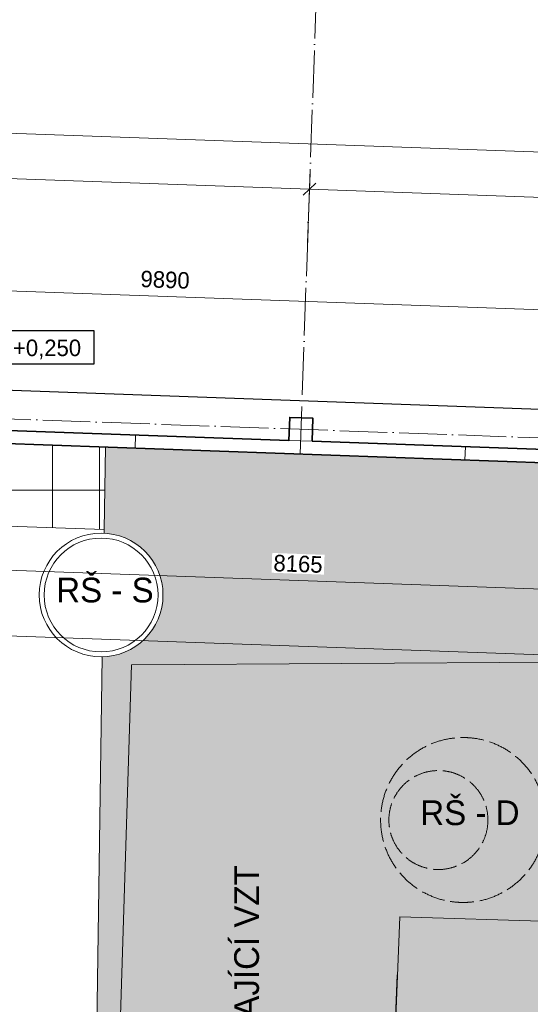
# Model space of a CAD drawing. Header units: millimetres. Extents: x -291499 to 405099, y -171163 to 417446.
# Tile 47 of 256: x -72586 to -69492, y 48322 to 54292. Entities that reach past the tile are written whole.
import ezdxf
from ezdxf import colors
from ezdxf.entities.mleader import LeaderData, LeaderLine
from ezdxf.enums import TextEntityAlignment as Align
from ezdxf.math import Vec2, Vec3

# ---------------------------------------------------------------- set-up
doc = ezdxf.new("R2010")
doc.units = ezdxf.units.MM
doc.header["$LTSCALE"] = 12
doc.header["$PDMODE"] = 35
doc.header["$PDSIZE"] = -4
doc.linetypes.add('ACAD_ISO02W100', pattern=[15, 12, -3])
doc.linetypes.add('ACAD_ISO04W100', pattern=[30, 24, -3, 0, -3])
for name, color, linetype, lineweight in [('BP_tlusta', 92, 'Continuous', 15), ('ISa_destova_kanalizace', 6, 'KANALIZACE_DESTOVA_PODZ', 0), ('ISa_splaskova_kanalizace', 6, 'KANALIZACE_SPLASKOVA_PODZ', 0), ('koty', 6, 'Continuous', 9), ('srafy', 6, 'Continuous', 9), ('tenka', 6, 'Continuous', 9), ('text', 6, 'Continuous', 9), ('tlusta', 7, 'Continuous', 15), ('velmi_tlusta', 4, 'Continuous', 35)]:
    doc.layers.add(name, color=color, linetype=linetype, lineweight=lineweight)
doc.layers.add('netisk', color=30, linetype='Continuous', plot=False)
doc.layers.add('vyskove koty', color=6, linetype='Continuous')
doc.styles.add('laplan', font='txt', dxfattribs={"height": 2})
doc.styles.add('laplan N', font='txt')
doc.styles.add('pivovarska', font='txt')
doc.linetypes.add('KANALIZACE_DESTOVA_PODZ', pattern='A,35,-15,[102,CADKON.SHX,S=5,R=0,X=0,Y=5],-5,[106,CADKON.SHX,S=5,R=0,X=10,Y=0],30,-15', length=100)
doc.linetypes.add('KANALIZACE_SPLASKOVA_PODZ', pattern='A,35,-15,[102,CADKON.SHX,S=5,R=0,X=0,Y=5],-5,[102,CADKON.SHX,S=5,R=0,X=20,Y=5],30,-15', length=100)
doc.dimstyles.new('laplan', dxfattribs={"dimscale": 0, "dimtxt": 2, "dimasz": 1.5, "dimexe": 2, "dimexo": 0, "dimgap": 1, "dimtad": 1, "dimdec": 0, "dimrnd": 5, "dimzin": 1, "dimtxsty": 'laplan', "dimblk": 'OBLIQUE', "dimcen": 2, "dimclrd": 256, "dimclre": 256, "dimclrt": 256, "dimadec": 0, "dimazin": 0, "dimtfac": 1, "dimtdec": 0, "dimtmove": 1, "dimatfit": 2, "dimfxl": 6.5, "dimfxlon": 1, "dimtfill": 1, "dimlwd": 13, "dimlwe": -1, "dimarcsym": 0})

# ---------------------------------------------------------------- blocks, each defined once
blk = doc.blocks.new('_OBLIQUE')
at = {"color": 0, "linetype": 'ByBlock'}
blk.add_line((-0.5, -0.5), (0.5, 0.5), dxfattribs=at)
blk = doc.blocks.new('*D1235')
at = {"layer": 'Defpoints', "color": 0, "transparency": 16777216}
for p in [(-70830.20789903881, 53263.62917243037), (-74879.66943985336, 51950.5989422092), (-70882.2197265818, 51807.78511281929)]:
    blk.add_point(p, dxfattribs=at)
at = {"layer": 'koty', "transparency": 16777216}
for p, q in [((-74839.26123594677, 53081.65021258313), (-74824.08726657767, 53506.37924461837)), ((-70841.811522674, 52938.83638322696), (-70826.6375533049, 53363.56541526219))]:
    blk.add_line(p, q, dxfattribs=at)
at = {"layer": 'koty', "lineweight": 13, "transparency": 16777216}
blk.add_line((-74827.65761231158, 53406.44300178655), (-70830.20789903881, 53263.62917243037), dxfattribs=at)
at = {"layer": 'koty', "lineweight": 13, "transparency": 16777216, "xscale": 75, "yscale": 75, "zscale": 75}
for p, rotation in [((-74827.65761231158, 53406.44300178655), 177.9539077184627), ((-70830.20789903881, 53263.62917243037), 357.9539077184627)]:
    blk.add_blockref('_OBLIQUE', p, dxfattribs=dict(at, rotation=rotation))
at = {"layer": 'koty', "transparency": 16777216, "insert": (-72825.32670648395, 53435.97169236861), "char_height": 100, "attachment_point": 5, "rotation": 357.95390771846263, "style": 'laplan', "bg_fill": 3, "box_fill_scale": 1.1, "bg_fill_color": 256, "bg_fill_true_color": 13158600, "bg_fill_transparency": 0}
blk.add_mtext('4000', dxfattribs=at)
blk = doc.blocks.new('*D1238')
at = {"layer": 'Defpoints', "color": 0, "transparency": 16777216}
for p in [(-67132.56691426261, 53131.52638024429), (-70882.2197265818, 51807.78511281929), (-67184.57874180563, 51675.68232063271)]:
    blk.add_point(p, dxfattribs=at)
at = {"layer": 'koty', "transparency": 16777216}
for p, q in [((-70841.81152267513, 52938.83638319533), (-70826.63755330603, 53363.56541523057)), ((-67144.17053789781, 52806.73359104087), (-67128.99656852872, 53231.46262307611))]:
    blk.add_line(p, q, dxfattribs=at)
at = {"layer": 'koty', "lineweight": 13, "transparency": 16777216}
blk.add_line((-70830.20789903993, 53263.62917239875), (-67132.56691426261, 53131.52638024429), dxfattribs=at)
at = {"layer": 'koty', "lineweight": 13, "transparency": 16777216, "xscale": 75, "yscale": 75, "zscale": 75}
for p, rotation in [((-70830.20789903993, 53263.62917239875), 177.9539077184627), ((-67132.56691426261, 53131.52638024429), 357.9539077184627)]:
    blk.add_blockref('_OBLIQUE', p, dxfattribs=dict(at, rotation=rotation))
at = {"layer": 'koty', "transparency": 16777216, "insert": (-68977.78135746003, 53298.51338158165), "char_height": 100, "attachment_point": 5, "rotation": 357.95390771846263, "style": 'laplan', "bg_fill": 3, "box_fill_scale": 1.1, "bg_fill_color": 256, "bg_fill_true_color": 13158600, "bg_fill_transparency": 0}
blk.add_mtext('3700', dxfattribs=at)
blk = doc.blocks.new('*D1244')
at = {"layer": 'Defpoints', "color": 0, "transparency": 16777216}
for p in [(-93860.21549608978, 54086.40464472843), (-66732.30354459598, 53391.82236021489), (-66742.10131623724, 53117.57651438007)]:
    blk.add_point(p, dxfattribs=at)
at = {"layer": 'koty', "transparency": 16777216}
for p, q in [((-93860.21549608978, 54086.40464472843), (-93846.84737871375, 54460.58673339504)), ((-66742.10131623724, 53117.57651438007), (-66728.73319886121, 53491.75860304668))]:
    blk.add_line(p, q, dxfattribs=at)
at = {"layer": 'koty', "lineweight": 13, "transparency": 16777216}
blk.add_line((-93850.41772444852, 54360.65049056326), (-66732.30354459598, 53391.82236021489), dxfattribs=at)
at = {"layer": 'koty', "lineweight": 13, "transparency": 16777216, "xscale": 75, "yscale": 75, "zscale": 75}
for p, rotation in [((-93850.41772444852, 54360.65049056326), 177.9539077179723), ((-66732.30354459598, 53391.82236021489), 357.9539077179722)]:
    blk.add_blockref('_OBLIQUE', p, dxfattribs=dict(at, rotation=rotation))
at = {"layer": 'koty', "transparency": 16777216, "insert": (-80287.75458533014, 53977.17203064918), "char_height": 100, "attachment_point": 5, "rotation": 357.9539077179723, "style": 'laplan', "bg_fill": 3, "box_fill_scale": 1.1, "bg_fill_color": 256, "bg_fill_true_color": 13158600, "bg_fill_transparency": 0}
blk.add_mtext('27135', dxfattribs=at)
blk = doc.blocks.new('*D1255')
at = {"layer": 'Defpoints', "color": 0, "transparency": 16777216}
for p in [(-75169.4682929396, 51810.85666748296), (-66796.61238580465, 51511.726046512), (-66796.61238580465, 51511.726046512), (-67077.21439672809, 51358.50845939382), (-66796.61238580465, 48321.72604651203)]:
    blk.add_point(p, dxfattribs=at)
at = {"layer": 'koty', "lineweight": 13, "transparency": 16777216}
blk.add_arc((-66796.61238580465, 51511.726046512), 319.707862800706, 177.9539077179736, 269.9999999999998, dxfattribs=at)
at = {"layer": 'koty', "lineweight": 13, "transparency": 16777216, "xscale": 75, "yscale": 75, "zscale": 75}
for p, rotation in [((-67116.11641192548, 51523.14072255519), 87.95390771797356), ((-66796.61238580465, 51192.0181837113), 359.9999999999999)]:
    blk.add_blockref('_OBLIQUE', p, dxfattribs=dict(at, rotation=rotation))
at = {"layer": 'koty', "transparency": 16777216, "insert": (-66953.94735192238, 51359.91169011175), "char_height": 100, "attachment_point": 5, "rotation": 313.9769538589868, "style": 'laplan', "bg_fill": 3, "box_fill_scale": 1.1, "bg_fill_color": 256, "bg_fill_true_color": 13158600, "bg_fill_transparency": 0}
blk.add_mtext('92°', dxfattribs=at)
blk = doc.blocks.new('*D1306')
at = {"layer": 'Defpoints', "color": 0, "transparency": 16777216}
for p in [(-66766.41595519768, 52436.99433991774), (-76681.02105283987, 51944.90979545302), (-66796.61238580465, 51591.77708478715)]:
    blk.add_point(p, dxfattribs=at)
at = {"layer": 'koty', "transparency": 16777216}
for p, q in [((-76662.42824587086, 52465.33426137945), (-76647.25427649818, 52890.06329341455)), ((-66778.0195788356, 52112.20155071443), (-66762.84560946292, 52536.93058274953))]:
    blk.add_line(p, q, dxfattribs=at)
at = {"layer": 'koty', "lineweight": 13, "transparency": 16777216}
blk.add_line((-76650.82462223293, 52790.12705058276), (-66766.41595519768, 52436.99433991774), dxfattribs=at)
at = {"layer": 'koty', "lineweight": 13, "transparency": 16777216, "xscale": 75, "yscale": 75, "zscale": 75}
for p, rotation in [((-76650.82462223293, 52790.12705058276), 177.9539077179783), ((-66766.41595519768, 52436.99433991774), 357.9539077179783)]:
    blk.add_blockref('_OBLIQUE', p, dxfattribs=dict(at, rotation=rotation))
at = {"layer": 'koty', "transparency": 16777216, "insert": (-71705.01168927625, 52714.56768354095), "char_height": 100, "attachment_point": 5, "rotation": 357.95390771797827, "style": 'laplan', "bg_fill": 3, "box_fill_scale": 1.1, "bg_fill_color": 256, "bg_fill_true_color": 13158600, "bg_fill_transparency": 0}
blk.add_mtext('9890', dxfattribs=at)
blk = doc.blocks.new('*D1311')
at = {"layer": 'Defpoints', "color": 0, "transparency": 16777216}
for p in [(-74954.9803284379, 51803.19381997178), (-66796.61238580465, 51511.72604651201), (-66823.99335364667, 50745.31538084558)]:
    blk.add_point(p, dxfattribs=at)
at = {"layer": 'koty', "transparency": 16777216}
for p, q in [((-74970.75767264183, 51361.57594351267), (-74985.93164201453, 50936.84691147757)), ((-66812.38973000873, 51070.10817004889), (-66827.56369938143, 50645.37913801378))]:
    blk.add_line(p, q, dxfattribs=at)
at = {"layer": 'koty', "lineweight": 13, "transparency": 16777216}
blk.add_line((-74982.36129627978, 51036.78315430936), (-66823.99335364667, 50745.31538084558), dxfattribs=at)
at = {"layer": 'koty', "lineweight": 13, "transparency": 16777216, "xscale": 75, "yscale": 75, "zscale": 75}
for p, rotation in [((-74982.36129627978, 51036.78315430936), 177.9539077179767), ((-66823.99335364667, 50745.31538084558), 357.9539077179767)]:
    blk.add_blockref('_OBLIQUE', p, dxfattribs=dict(at, rotation=rotation))
at = {"layer": 'koty', "transparency": 16777216, "insert": (-70899.56872552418, 50992.05625586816), "char_height": 100, "attachment_point": 5, "rotation": 357.95390771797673, "style": 'laplan', "bg_fill": 3, "box_fill_scale": 1.1, "bg_fill_color": 256, "bg_fill_true_color": 13158600, "bg_fill_transparency": 0}
blk.add_mtext('8165', dxfattribs=at)
blk = doc.blocks.new('*D1312')
at = {"layer": 'Defpoints', "color": 0, "transparency": 16777216}
for p in [(-91204.09412891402, 52244.67578070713), (-66801.57334754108, 51372.86557931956), (-66838.16591551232, 50348.61638042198)]:
    blk.add_point(p, dxfattribs=at)
at = {"layer": 'koty', "transparency": 16777216}
for p, q in [((-91229.0830732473, 51545.21937101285), (-91244.25704262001, 51120.49033897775)), ((-66826.56229187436, 50673.40916962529), (-66841.73626124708, 50248.68013759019))]:
    blk.add_line(p, q, dxfattribs=at)
at = {"layer": 'koty', "lineweight": 13, "transparency": 16777216}
blk.add_line((-91240.68669688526, 51220.42658180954), (-66838.16591551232, 50348.61638042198), dxfattribs=at)
at = {"layer": 'koty', "lineweight": 13, "transparency": 16777216, "xscale": 75, "yscale": 75, "zscale": 75}
for p, rotation in [((-91240.68669688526, 51220.42658180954), 177.9539077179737), ((-66838.16591551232, 50348.61638042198), 357.9539077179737)]:
    blk.add_blockref('_OBLIQUE', p, dxfattribs=dict(at, rotation=rotation))
at = {"layer": 'koty', "transparency": 16777216, "insert": (-79035.8202570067, 50885.45708637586), "char_height": 100, "attachment_point": 5, "rotation": 357.9539077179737, "style": 'laplan', "bg_fill": 3, "box_fill_scale": 1.1, "bg_fill_color": 256, "bg_fill_true_color": 13158600, "bg_fill_transparency": 0}
blk.add_mtext('24420', dxfattribs=at)
blk = doc.blocks.new('*U682')
at = {"layer": 'vyskove koty', "linetype": 'ByBlock', "transparency": 16777216}
blk.add_line((-10.7, -7), (-5.700000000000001, -2), dxfattribs=at)
blk.add_lwpolyline([(-5.7, -2), (5.700000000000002, -2), (5.7, 2.000000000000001), (-5.7, 2)], close=True, dxfattribs=at)
at = {"layer": 'vyskove koty', "linetype": 'ByBlock', "ltscale": 200, "transparency": 16777216, "const_width": 0.5}
blk.add_lwpolyline([(-10.7, -7.25, -1), (-10.7, -6.75, -1)], format="xyb", close=True, dxfattribs=at)
at = {"layer": 'vyskove koty', "linetype": 'ByBlock', "transparency": 16777216, "style": 'pivovarska'}
for tag, p in [('VYSKA', (0, -0.2410026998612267)), ('VYSKA_POPIS1', (0, -4.041002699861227)), ('VYSKA_POPIS2', (0.2000000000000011, -7.541002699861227)), ('VYSKA_POPIS3', (0.2000000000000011, -11.04100269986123))]:
    blk.add_attdef(tag, text='', height=2, dxfattribs=at).set_placement(p, align=Align.MIDDLE)
blk = doc.blocks.new('_Dot')
at = {"color": 0, "linetype": 'ByBlock', "lineweight": -2}
blk.add_line((-0.5, 0), (-1, 0), dxfattribs=at)
at = {"color": 0, "linetype": 'ByBlock', "const_width": 0.5}
blk.add_lwpolyline([(-0.25, 0, 1), (0.25, 0, 1)], format="xyb", close=True, dxfattribs=at)

msp = doc.modelspace()

# ---------------------------------------------------------------- hatches: boundary and pattern name
at = {"layer": 'koty'}
h = msp.add_hatch(dxfattribs=at)
h.set_pattern_fill('GRAVEL', color=251, scale=10, angle=45)
h.set_pattern_definition([(273.0127875, (32275.54212332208, 12068.8045993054), (179.6051222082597, -3053.28708117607), [34.172144, -3383.0483639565]), (229.969741, (32277.33817454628, 12034.67962604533), (1975.656335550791, 2334.866600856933), [58.64047199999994, -5805.404889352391]), (177.5104471, (32239.62109883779, 11989.77834543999), (3771.707570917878, -179.6051209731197), [41.348152, -4093.47227941]), (312.2736889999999, (32214.4763816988, 11874.8310670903), (-3412.497325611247, 3771.707571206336), [53.400452, -5286.6437425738]), (337.83365418, (32250.39740618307, 11835.31794015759), (-3053.287081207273, 1257.235856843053), [52.36337, -5183.980774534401]), (42.27368899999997, (32298.89078923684, 11815.56137669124), (-3771.707571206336, -3412.497325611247), [53.400452, -5286.6437425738]), (82.69424047, (32338.40391616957, 11851.48240117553), (-538.8153670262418, -4130.917815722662), [70.61936599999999, -6991.311531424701]), (117.25532837, (32347.38417229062, 11921.52839891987), (-2694.076835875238, 5208.548550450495), [66.671952, -6600.5256601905]), (166.42956562, (32316.85130147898, 11980.79808931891), (-3771.707570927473, 898.0256117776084), [53.58129999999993, -5304.554569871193]), (220.2363583, (32264.7658159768, 11993.37044788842), (2155.261469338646, 1796.051223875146), [61.171328, -2997.393695]), (267.3974378, (32218.06848414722, 11953.85732095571), (-179.6051222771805, -4130.91781569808), [79.10779199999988, -7831.677251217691]), (183.81407483, (32394.0815041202, 12050.84408706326), (-2334.866591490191, -179.6051222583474), [27.000454, -2673.0565824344]), (216.4692344, (32367.14073575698, 12049.04803583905), (2694.076835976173, 1975.656347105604), [51.36819799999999, -5085.463899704]), (270, (32325.83155760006, 12018.51516502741), (179.6051224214, -179.6051224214), [35.920934, -323.2893108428]), (248.19859051, (32291.70658433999, 12027.49542114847), (538.8153673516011, 1257.235856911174), [19.34413199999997, -1915.062236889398]), (336.80140949, (32284.52237944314, 12009.53490890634), (-718.4204897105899, 359.2102447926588), [27.356562, -1340.475299]), (75.96375653, (32309.66709658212, 11998.75860156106), (179.6051224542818, 898.0256121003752), [44.431966, -1436.629815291]), (206.56505118, (32320.44340392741, 12041.86383094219), (538.8153672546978, 179.6051224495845), [32.128714, -771.0898116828]), (61.38954033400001, (32180.35140843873, 11905.36393790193), (1257.235856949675, 2334.866591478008), [45.00880000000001, -4455.882667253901]), (115.34617594, (32201.90402312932, 11944.87706483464), (1257.235856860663, -2694.076836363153), [37.75989399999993, -3738.221567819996]), (338.19859051, (32284.52237944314, 12077.78485542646), (-1257.235856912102, 538.8153673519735), [38.68800999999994, -1895.718358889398]), (28.61045967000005, (32320.44340392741, 12063.41644563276), (-2334.866591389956, -1257.235857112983), [45.00880000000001, -4455.882667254]), (24.44395478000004, (32291.70658433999, 11794.00876200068), (-1257.235856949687, -538.8153672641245), [43.40351999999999, -2126.7734313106]), (339.7751406, (32331.21971127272, 11811.96927424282), (-2873.681959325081, 1077.630732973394), [36.36721199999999, -3600.359338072]), (111.80140949, (32465.92355308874, 11899.97578422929), (-538.8153673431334, 1257.235856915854), [38.68801000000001, -1895.7183588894]), (62.35402464, (32451.55514329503, 11935.89680871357), (-1616.446101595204, -3053.287081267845), [42.57827400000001, -4215.237598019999]), (114.44395478, (32377.91704310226, 11811.96927424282), (538.8153672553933, -1257.235856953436), [21.70175999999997, -2148.475191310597]), (146.309932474, (32455.14724574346, 11889.19947688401), (-898.0256121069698, 538.8153672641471), [12.95146, -1282.1994964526]), (210.963756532, (32444.37093839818, 11896.38368178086), (718.4204896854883, 359.2102448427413), [52.36336999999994, -994.905458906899]), (231.00900596, (32399.46965779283, 11869.44291341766), (1616.446101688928, 1975.656346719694), [48.5267, -4804.1364863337]), (348.69006753, (32325.83155760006, 11982.59414054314), (-538.8153672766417, 179.6051223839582), [36.632388, -879.177635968]), (38.15722658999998, (32361.75258208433, 11975.40993564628), (3412.497325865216, 2694.076836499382), [63.955676, -6331.600906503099]), (105.9453959, (32412.04201636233, 12014.92306257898), (538.8153672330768, -1975.656346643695), [26.150824, -2588.939231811]), (135, (32404.85781146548, 12040.06777971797), (-359.2102448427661, 0), [15.24, -238.76]), (165.25643716, (32390.48940167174, 11871.23896464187), (1975.656346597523, -538.8153674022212), [35.28669599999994, -3493.394077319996]), (93.01278749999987, (32356.3644284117, 11880.21922076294), (-179.6051221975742, 3053.287081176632), [68.34428799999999, -3348.876219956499]), (45, (32352.77232596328, 11948.46916728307), (0, 359.2102448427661), [66.04, -187.96]), (10.30484649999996, (32399.46965779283, 11995.16649911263), (3053.287080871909, 538.8153689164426), [40.160956, -3975.931672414]), (299.0546040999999, (32438.98278472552, 12002.35070400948), (538.8153672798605, -898.0256120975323), [36.98290799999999, -1812.1650038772]), (252.64597536, (32456.94329696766, 11970.02178197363), (-1616.446102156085, -5208.548550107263), [60.21451, -5961.2464422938]), (220.42607874, (32438.98278472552, 11912.5481427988), (-2514.471713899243, -2155.261469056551), [63.70294599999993, -6306.584645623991])])
h.paths.add_polyline_path([(-71873.63907468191, 40048.5767066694), (-72220.12139746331, 40451.62757198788), (-72193.19398989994, 41310.85666748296), (-72222.48853573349, 41310.85666748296), (-72304.97421110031, 35813.00708721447), (-70282.64881692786, 35714.01213782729), (-69872.02838452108, 48245.01498966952), (-66796.61238580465, 48321.72604651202), (-66796.61238580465, 48745.9593714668), (-70282.64881692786, 48852.05613231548), (-70791.7656993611, 35996.85485040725), (-72043.34470214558, 36003.92591830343)])
edge = h.paths.add_edge_path()
edge.add_line((-69440.29208680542, 51205.91957841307), (-69426.01070386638, 51605.66454974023))
edge.add_line((-69426.01070386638, 51605.66454974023), (-72066.6174484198, 51700.00348785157))
edge.add_line((-72066.6174484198, 51700.00348785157), (-72074.4461108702, 51178.20611666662))
edge.add_arc((-72092.82379196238, 50803.65670625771), 374.9999999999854, -88.91009014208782, 87.1909719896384, ccw=False)
edge.add_line((-72085.69077882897, 50428.72455223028), (-72222.48853573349, 41310.85666748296))
edge.add_line((-72222.48853573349, 41310.85666748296), (-72193.19398989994, 41310.85666748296))
edge.add_line((-72193.19398989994, 41310.85666748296), (-71908.99441360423, 50379.40677971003))
edge.add_line((-71908.99441360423, 50379.40677971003), (-66796.61238580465, 50415.0579794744))
edge.add_line((-66796.61238580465, 50415.0579794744), (-66796.61238580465, 51511.72604651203))
edge.add_line((-66796.61238580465, 51511.72604651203), (-68426.64827554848, 51569.96109239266))
edge.add_line((-68426.64827554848, 51569.96109239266), (-68440.92965848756, 51170.2161210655))
edge.add_line((-68440.92965848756, 51170.2161210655), (-69440.29208680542, 51205.91957841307))
at = {"layer": 'koty', "transparency": 33554534}
h = msp.add_hatch(color=252, dxfattribs=at)
h.dxf.hatch_style = 1
h.paths.add_polyline_path([(-71908.99441360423, 50379.40677971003), (-72220.12139746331, 40451.62757198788), (-71873.63907468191, 40048.5767066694), (-72043.34470214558, 36003.92591830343), (-70791.7656993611, 35996.85485040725), (-70282.64881692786, 48852.05613231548), (-66796.61238580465, 48745.9593714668), (-66796.61238580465, 50415.0579794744)])

# ---------------------------------------------------------------- linework, layer by layer
at = {"layer": 'BP_tlusta'}
for p, q in [((-72066.6174484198, 51700.00348785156), (-72074.11984372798, 51199.95253097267)), ((-72074.11984372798, 51199.95253097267), (-74107.94917258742, 51272.61359630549))]:
    msp.add_line(p, q, dxfattribs=at)
at = {"layer": 'ISa_destova_kanalizace', "linetype": 'ACAD_ISO02W100'}
for centre, radius in [((-69899.25976289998, 49439.23194666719), 500), ((-70049.26680966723, 49438.92506229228), 300)]:
    msp.add_circle(centre, radius, dxfattribs=at)
at = {"layer": 'ISa_splaskova_kanalizace', "linetype": 'Continuous', "ltscale": 0.002}
for radius in [375, 345]:
    msp.add_circle((-72092.82379196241, 50803.65670625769), radius, dxfattribs=at)
at = {"layer": 'koty'}
for p, q in [((-71884.08139691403, 51773.5332001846), (-71886.93767350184, 51693.58420591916)), ((-69885.35654027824, 51702.12628548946), (-69888.21281686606, 51622.17729122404))]:
    msp.add_line(p, q, dxfattribs=at)
at = {"layer": 'netisk'}
msp.add_lwpolyline([(-93919.4682929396, 58047.88125942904), (-93919.4682929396, 52157.90753815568), (-92720.83515075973, 52178.39004157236), (-91525.28174738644, 52198.81991774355), (-91534.28553918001, 52725.72051331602), (-66796.61238580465, 51835.21580764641), (-66796.61238580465, 56745.06267374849), (-91169.4682929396, 57615.81306085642), (-91169.4682929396, 57827.88125942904), (-93919.4682929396, 57827.88125942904)], close=True, dxfattribs=at)
msp.add_lwpolyline([(-72206.54305209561, 40884.90022852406), (-72359.45209011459, 36005.71183577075), (-70791.7656993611, 35996.85485040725), (-70296.59938583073, 48499.80426750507)], dxfattribs=at)
at = {"layer": 'tenka'}
msp.add_line((-72085.69077882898, 50428.72455223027), (-72184.8303491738, 43820.85666748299), dxfattribs=at)
at = {"layer": 'tenka', "color": 251}
for p, q in [((-66796.61238580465, 50415.0579794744), (-71908.99441360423, 50379.40677971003)), ((-70282.64881692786, 48852.05613231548), (-66796.61238580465, 48745.9593714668))]:
    msp.add_line(p, q, dxfattribs=at)
msp.add_lwpolyline([(-71908.99441360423, 50379.40677971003), (-72220.12139746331, 40451.62757198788), (-71873.63907468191, 40048.5767066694), (-72043.34470214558, 36003.92591830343), (-70791.7656993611, 35996.85485040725), (-70282.64881692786, 48852.05613231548)], dxfattribs=at)
at = {"layer": 'tlusta', "linetype": 'ACAD_ISO04W100'}
for p, q in [((-70887.57524518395, 51657.8807485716), (-70689.06402233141, 57214.33585001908)), ((-90799.51292295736, 52519.35501775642), (-67114.62337182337, 51673.18307861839))]:
    msp.add_line(p, q, dxfattribs=at)
at = {"layer": 'tlusta'}
msp.add_line((-70954.67433857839, 51740.32898485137), (-70814.76359861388, 51735.3305008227), dxfattribs=at)
msp.add_lwpolyline([(-66796.61238580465, 51835.21580764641), (-76672.33499030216, 52188.03819799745)], dxfattribs=at)
at = {"layer": 'velmi_tlusta'}
for points in [[(-70814.76359861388, 51735.3305008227), (-70809.76511458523, 51875.2412407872), (-70949.67585454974, 51880.23972481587), (-70954.67433857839, 51740.32898485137)], [(-70954.67433857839, 51740.32898485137), (-74812.21331188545, 51878.14433021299)], [(-67257.0333538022, 51608.22619266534), (-70814.76359861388, 51735.3305008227)]]:
    msp.add_lwpolyline(points, dxfattribs=at)

# ---------------------------------------------------------------- texts
at = {"layer": 'text', "insert": (-70159.15426906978, 49558.21251823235), "char_height": 150, "attachment_point": 1, "style": 'laplan N'}
msp.add_mtext_dynamic_manual_height_columns('RŠ - D', width=1145.343321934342, gutter_width=500, heights=[0], dxfattribs=at)
at = {"layer": 'text', "insert": (-71286.33030957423, 47716.64039053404), "char_height": 150, "attachment_point": 1, "rotation": 90, "style": 'laplan N'}
msp.add_mtext_dynamic_manual_height_columns('STÁVAJÍCÍ VZT', width=5545.815433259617, gutter_width=500, heights=[0], dxfattribs=at)

# ---------------------------------------------------------------- next in the draw order: dimensions: what is measured, and where the dimension line sits
at = {"layer": 'koty'}
dim = msp.add_linear_dim(base=(-70830.20789903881, 53263.62917243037), p1=(-74879.66943985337, 51950.59894220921), p2=(-70882.2197265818, 51807.78511281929), angle=357.9539077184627, dimstyle='laplan', dxfattribs=at)
dim.commit()
dim.dimension.update_dxf_attribs({"geometry": '*D1235', "text_midpoint": (-72825.32670648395, 53435.97169236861)})

# ---------------------------------------------------------------- next in the draw order: dimensions: what is measured, and where the dimension line sits
dim = msp.add_linear_dim(base=(-67132.56691426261, 53131.52638024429), p1=(-70882.2197265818, 51807.78511281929), p2=(-67184.57874180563, 51675.68232063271), angle=357.9539077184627, dimstyle='laplan', dxfattribs=at)
dim.commit()
dim.dimension.update_dxf_attribs({"geometry": '*D1238', "text_midpoint": (-68977.78135746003, 53298.51338158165)})

# ---------------------------------------------------------------- next in the draw order: dimensions: what is measured, and where the dimension line sits
dim = msp.add_aligned_dim(p1=(-93860.21549608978, 54086.40464472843), p2=(-66742.10131623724, 53117.57651438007), distance=274.42080877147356, dimstyle='laplan', dxfattribs=at)
dim.commit()
dim.dimension.update_dxf_attribs({"geometry": '*D1244', "text_midpoint": (-80287.75458533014, 53977.17203064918)})
dim = msp.add_angular_dim_2l(base=(-67077.21439672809, 51358.50845939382), line1=((-66796.61238580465, 51511.72604651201), (-66796.61238580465, 48321.72604651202)), line2=((-66796.61238580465, 51511.72604651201), (-75169.4682929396, 51810.85666748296)), dimstyle='laplan', override={"dimscale": 0}, dxfattribs=at)
dim.commit()
dim.dimension.update_dxf_attribs({"geometry": '*D1255', "text_midpoint": (-66953.94735192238, 51359.91169011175)})

# ---------------------------------------------------------------- next in the draw order: hatches: boundary and pattern name
at = {"layer": 'srafy', "transparency": 33554610}
h = msp.add_hatch(dxfattribs=at)
h.set_pattern_fill('ANSI37', color=92, scale=90, angle=45)
h.set_pattern_definition([(90, (-100677.6261370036, 49724.91997195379), (-285.7500000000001, 0), []), (180, (-100677.6261370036, 49724.91997195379), (-5.684341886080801e-14, -285.75), [])])
h.paths.add_polyline_path([(-73837.47200279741, 42291.58125889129), (-73837.47200279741, 43241.58125889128), (-73537.47200279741, 43241.58125889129), (-73537.47200279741, 42291.58125889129)])
h.paths.add_polyline_path([(-74162.47200279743, 42391.58125889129), (-74162.4720027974, 42491.58125889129), (-73837.4720027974, 42491.58125889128), (-73837.4720027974, 42391.58125889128)])
h.paths.add_polyline_path([(-73537.47200279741, 42391.58125889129), (-73537.47200279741, 42491.58125889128), (-73212.47200279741, 42491.58125889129), (-73212.47200279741, 42391.58125889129)])
h.paths.add_polyline_path([(-73212.47200279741, 43141.58125889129), (-73212.47200279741, 43041.58125889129), (-73537.47200279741, 43041.58125889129), (-73537.47200279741, 43141.58125889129)])
h.paths.add_polyline_path([(-73837.47200279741, 43141.58125889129), (-73837.47200279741, 43041.58125889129), (-74162.47200279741, 43041.58125889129), (-74162.47200279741, 43141.58125889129)])
h.paths.add_polyline_path([(-73796.76204513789, 44079.17353766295), (-74121.76204513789, 44079.17353766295), (-74121.76204513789, 44179.17353766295), (-73796.76204513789, 44179.17353766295)])
h.paths.add_polyline_path([(-73496.76204513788, 43979.17353766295), (-73796.76204513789, 43979.17353766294), (-73796.76204513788, 44929.17353766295), (-73496.76204513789, 44929.17353766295)])
h.paths.add_polyline_path([(-73171.76204513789, 44179.17353766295), (-73171.76204513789, 44079.17353766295), (-73496.76204513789, 44079.17353766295), (-73496.76204513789, 44179.17353766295)])
h.paths.add_polyline_path([(-73171.76204513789, 44829.17353766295), (-73171.76204513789, 44729.17353766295), (-73496.76204513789, 44729.17353766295), (-73496.76204513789, 44829.17353766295)])
h.paths.add_polyline_path([(-73796.76204513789, 44729.17353766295), (-74121.76204513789, 44729.17353766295), (-74121.76204513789, 44829.17353766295), (-73796.76204513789, 44829.17353766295)])
h.paths.add_polyline_path([(-74127.21577516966, 46526.45673640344), (-73802.21577516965, 46526.45673640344), (-73802.21577516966, 46426.45673640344), (-74127.21577516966, 46426.45673640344)])
h.paths.add_polyline_path([(-73502.21577516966, 45676.45673640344), (-73802.21577516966, 45676.45673640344), (-73802.21577516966, 46626.45673640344), (-73502.21577516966, 46626.45673640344)])
h.paths.add_polyline_path([(-73177.21577516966, 46526.45673640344), (-73177.21577516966, 46426.45673640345), (-73502.21577516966, 46426.45673640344), (-73502.21577516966, 46526.45673640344)])
h.paths.add_polyline_path([(-73802.21577516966, 45876.45673640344), (-73802.21577516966, 45776.45673640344), (-74127.21577516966, 45776.45673640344), (-74127.21577516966, 45876.45673640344)])
h.paths.add_polyline_path([(-73177.21577516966, 45876.45673640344), (-73177.21577516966, 45776.45673640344), (-73502.21577516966, 45776.45673640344), (-73502.21577516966, 45876.45673640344)])
h.paths.add_polyline_path([(-93419.46829293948, 51336.33047260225), (-90737.24762936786, 51382.16484174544), (-90719.95851400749, 51866.09815223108), (-74595.51860403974, 51290.03261657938), (-74694.44309648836, 41834.213726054), (-73646.72630095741, 41784.31867286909), (-73228.33646076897, 40661.04224147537), (-72856.84691775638, 40620.07887092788), (-72856.84691775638, 40525.85666748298), (-72234.26609607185, 40525.85666748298), (-72144.2747678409, 46609.32016414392), (-74148.50539722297, 46746.28579679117), (-74107.94917258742, 51272.61359630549), (-72074.11984372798, 51199.95253097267), (-72066.6174484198, 51700.00348785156), (-91199.13316717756, 52383.5362478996), (-91218.7146798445, 51874.01042469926), (-93919.35369649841, 51827.86131873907), (-93919.46829293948, 40525.85666748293), (-93419.4682929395, 40525.85666748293)])

# ---------------------------------------------------------------- next in the draw order: linework, layer by layer
at = {"layer": 'ISa_splaskova_kanalizace', "linetype": 'Continuous', "ltscale": 0.002}
msp.add_line((-72074.11984372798, 51199.95253097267), (-72074.44611087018, 51178.20611666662), dxfattribs=at)
at = {"layer": 'velmi_tlusta'}
msp.add_line((-66796.61238580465, 51511.72604651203), (-74954.98032843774, 51803.19381997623), dxfattribs=at)

# ---------------------------------------------------------------- next in the draw order: texts
at = {"layer": 'text', "insert": (-72364.9856581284, 50908.58331641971), "char_height": 150, "attachment_point": 1, "style": 'laplan N', "bg_fill": 3, "box_fill_scale": 1, "bg_fill_color": 256, "bg_fill_transparency": 0}
msp.add_mtext_dynamic_manual_height_columns('RŠ - S', width=568.1198405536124, gutter_width=500, heights=[0], dxfattribs=at)

# ---------------------------------------------------------------- next in the draw order: dimensions: what is measured, and where the dimension line sits
at = {"layer": 'koty'}
dim = msp.add_linear_dim(base=(-66766.41595519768, 52436.99433991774), p1=(-76681.02105283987, 51944.90979545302), p2=(-66796.61238580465, 51591.77708478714), angle=177.9539077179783, dimstyle='laplan', dxfattribs=at)
dim.commit()
dim.dimension.update_dxf_attribs({"geometry": '*D1306', "text_midpoint": (-71705.01168927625, 52714.56768354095)})

# ---------------------------------------------------------------- next in the draw order: dimensions: what is measured, and where the dimension line sits
dim = msp.add_linear_dim(base=(-66823.99335364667, 50745.31538084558), p1=(-74954.9803284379, 51803.19381997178), p2=(-66796.61238580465, 51511.72604651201), angle=177.9539077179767, dimstyle='laplan', dxfattribs=at)
dim.commit()
dim.dimension.update_dxf_attribs({"geometry": '*D1311', "text_midpoint": (-70899.56872552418, 50992.05625586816)})

# ---------------------------------------------------------------- next in the draw order: dimensions: what is measured, and where the dimension line sits
dim = msp.add_aligned_dim(p1=(-91204.094128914, 52244.67578070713), p2=(-66801.57334754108, 51372.86557931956), distance=-1024.902647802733, dimstyle='laplan', dxfattribs=at)
dim.commit()
dim.dimension.update_dxf_attribs({"geometry": '*D1312', "text_midpoint": (-79035.8202570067, 50885.45708637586)})

# ---------------------------------------------------------------- next in the draw order: block references
at = {"layer": 'vyskove koty', "xscale": 50, "yscale": 50, "zscale": 50}
msp.add_blockref('*U682', (-72420.33018379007, 52305.51195944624), dxfattribs=at).add_auto_attribs({'VYSKA': '+0,250'})

# ---------------------------------------------------------------- next in the draw order: leaders
at = {"layer": 'text'}
ml = msp.add_multileader_mtext('Standard', dxfattribs=at)
ml.set_content('SYSTÉMOVÝ ŽLAB', color=256, style='laplan')
ml.set_leader_properties()
ml.set_arrow_properties(name='DOT')
ml.build(insert=Vec2(0, 0))
ml.multileader.update_dxf_attribs({"dogleg_length": 2, "arrow_head_size": 100, "scale": 50})
ctx = ml.context
ctx.base_point, ctx.scale, ctx.char_height, ctx.arrow_head_size, ctx.landing_gap_size, ctx.plane_origin, ctx.plane_x_axis, ctx.plane_y_axis = Vec3(100068.4652344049, 51540.76250714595), 50, 100, 100, 100, Vec3(99075.77588064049, 50384.30441438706), Vec3(1, -2.449293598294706e-16), Vec3(2.449293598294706e-16, 1)
ctx.text_align_type = 2
notes = []
notes.append((ctx, [(1, (1, 1, 0), (101533.3223772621, 51540.76250714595), (-1, 2.449293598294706e-16), 100, [(0, [(104738.8334241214, 52428.77667190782)], 0, [])])]))
ctx.mtext.insert, ctx.mtext.text_direction, ctx.mtext.width, ctx.mtext.alignment, ctx.mtext.flow_direction = Vec3(101333.3223772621, 51591.83393571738), Vec3(1, -2.449293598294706e-16), 3572.87193867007, 3, 5
ml = msp.add_multileader_mtext('Standard', dxfattribs=at)
ml.set_content('STÁVAJÍCÍ DEŠŤOVÝ SVOD', color=256, style='laplan')
ml.set_leader_properties()
ml.build(insert=Vec2(0, 0))
ml.multileader.update_dxf_attribs({"dogleg_length": 2, "arrow_head_size": 150, "scale": 50})
ctx = ml.context
ctx.base_point, ctx.scale, ctx.char_height, ctx.arrow_head_size, ctx.landing_gap_size, ctx.plane_origin, ctx.plane_x_axis, ctx.plane_y_axis = Vec3(96657.48014622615, 51399.40907156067), 50, 100, 150, 100, Vec3(96200.93364960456, 50242.95097880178), Vec3(1, -2.449293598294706e-16), Vec3(2.449293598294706e-16, 1)
ctx.text_align_type = 2
notes.append((ctx, [(1, (1, 1, 0), (98658.48014622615, 51399.40907156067), (-1, 2.449293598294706e-16), 100, [(0, [(101863.9911930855, 52287.42323632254)], 0, [])])]))
ctx.mtext.insert, ctx.mtext.text_direction, ctx.mtext.width, ctx.mtext.alignment, ctx.mtext.flow_direction = Vec3(98458.48014622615, 51450.48050013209), Vec3(1, -2.449293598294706e-16), 3572.87193867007, 3, 5
ml = msp.add_multileader_mtext('Standard', dxfattribs=at)
ml.set_content('ODVĚTRÁNÍ KOUPELNY', color=256, style='laplan')
ml.set_leader_properties()
ml.build(insert=Vec2(0, 0))
ml.multileader.update_dxf_attribs({"dogleg_length": 2, "arrow_head_size": 150, "scale": 50})
ctx = ml.context
ctx.base_point, ctx.scale, ctx.char_height, ctx.arrow_head_size, ctx.landing_gap_size, ctx.plane_origin, ctx.plane_x_axis, ctx.plane_y_axis = Vec3(100673.8994482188, 51323.15059949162), 50, 100, 150, 100, Vec3(99990.49580874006, 50166.69250673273), Vec3(1, -2.449293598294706e-16), Vec3(2.449293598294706e-16, 1)
ctx.text_align_type = 2
notes.append((ctx, [(1, (1, 1, 0), (102448.0423053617, 51323.15059949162), (-1, 2.449293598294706e-16), 100, [(0, [(105653.553352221, 52211.16476425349)], 0, [])])]))
ctx.mtext.insert, ctx.mtext.text_direction, ctx.mtext.width, ctx.mtext.alignment, ctx.mtext.flow_direction = Vec3(102248.0423053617, 51374.22202806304), Vec3(1, -2.449293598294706e-16), 3572.87193867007, 3, 5
ml = msp.add_multileader_mtext('Standard', dxfattribs=at)
ml.set_content('ODVĚTRÁNÍ KANALIZACE', color=256, style='laplan')
ml.set_leader_properties()
ml.build(insert=Vec2(0, 0))
ml.multileader.update_dxf_attribs({"dogleg_length": 2, "arrow_head_size": 150, "scale": 50})
ctx = ml.context
ctx.base_point, ctx.scale, ctx.char_height, ctx.arrow_head_size, ctx.landing_gap_size, ctx.plane_origin, ctx.plane_x_axis, ctx.plane_y_axis = Vec3(100800.9103969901, 50590.31106109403), 50, 100, 150, 100, Vec3(100215.5067575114, 49433.85296833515), Vec3(1, -2.449293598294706e-16), Vec3(2.449293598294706e-16, 1)
ctx.text_align_type = 2
notes.append((ctx, [(1, (1, 1, 0), (102673.053254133, 50590.31106109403), (-1, 2.449293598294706e-16), 100, [(0, [(105878.5643009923, 51478.32522585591)], 0, [])])]))
ctx.mtext.insert, ctx.mtext.text_direction, ctx.mtext.width, ctx.mtext.alignment, ctx.mtext.flow_direction = Vec3(102473.053254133, 50641.38248966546), Vec3(1, -2.449293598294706e-16), 3572.87193867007, 3, 5
for ctx, leaders in notes:
    for number, flags, end, landing, length, lines in leaders:
        leader = LeaderData()
        leader.index, (leader.has_last_leader_line, leader.has_dogleg_vector, leader.attachment_direction) = number, flags
        leader.last_leader_point, leader.dogleg_vector, leader.dogleg_length = Vec3(end), Vec3(landing), length
        for number, points, colour, breaks in lines:
            line = LeaderLine()
            line.index, line.vertices, line.color, line.breaks = number, Vec3.list(points), colors.encode_raw_color(colour), breaks
            leader.lines.append(line)
        ctx.leaders.append(leader)

doc.saveas('drawing.dxf')
